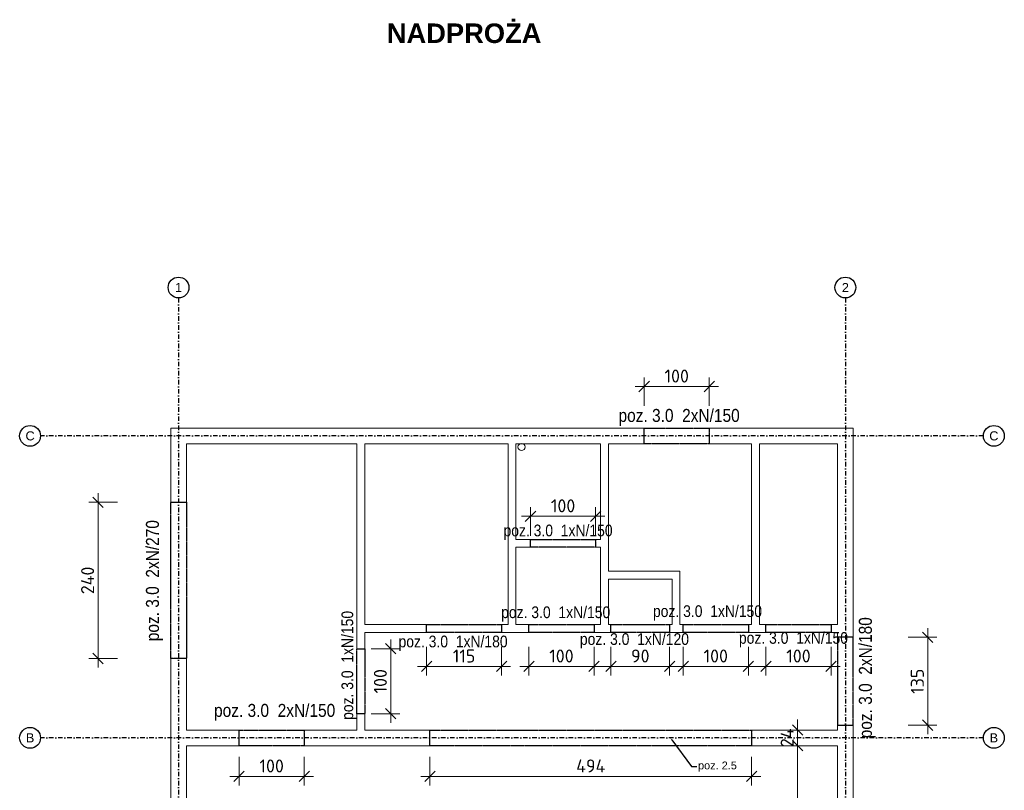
# Model space of a CAD drawing. Header units: millimetres. Extents: x 30042 to 52526, y 144 to 6858.
# Tile 7 of 28: x 32971 to 34483, y 4374 to 5558. Entities that reach past the tile are written whole.
import ezdxf
from ezdxf import colors
from ezdxf.entities.mleader import LeaderData, LeaderLine
from ezdxf.math import Vec2, Vec3

# ---------------------------------------------------------------- set-up
doc = ezdxf.new("R2010")
doc.units = ezdxf.units.MM
doc.header["$LTSCALE"] = 100
doc.linetypes.add('0.5_0.5', pattern=[1, 0.5, -0.5])
doc.linetypes.add('MO', pattern=[0.7, 0.35, -0.17, 0.01, -0.17])
doc.layers.add('BA_osm', color=1, linetype='MO')
doc.layers.add('opisy', color=7, linetype='Continuous')
doc.layers.add('k01', color=7, linetype='Continuous', true_color=0xc7c7c7)
doc.layers.add('sciany_wew', color=7, linetype='Continuous', lineweight=18)
doc.layers.add('wymiary', color=7, linetype='Continuous', lineweight=5, true_color=0x666666)
doc.styles.add('Arial', font='arial.ttf')
doc.styles.add('BIKTS', font='bikromsw.shx', dxfattribs={"width": 0.85})
doc.styles.add('ISO', font='isocpeur.ttf')
doc.styles.get("Standard").update_dxf_attribs({"font": 'arial.ttf'})
doc.dimstyles.new('Ł_G 1-100', dxfattribs={"dimtxt": 20, "dimasz": 16, "dimexe": 14, "dimexo": 2, "dimgap": 6, "dimtad": 1, "dimdec": 0, "dimrnd": 0.5, "dimzin": 1, "dimdsep": 46, "dimtxsty": 'ISO', "dimblk": 'OBLIQUE', "dimcen": 0, "dimdle": 14, "dimclrd": 256, "dimclre": 256, "dimclrt": 7, "dimazin": 0, "dimtfac": 1, "dimtdec": 0, "dimtix": 1, "dimtmove": 0, "dimatfit": 2, "dimfxl": 30, "dimfxlon": 1, "dimlwd": -1, "dimlwe": -1, "dimarcsym": 2})

# ---------------------------------------------------------------- blocks, each defined once
blk = doc.blocks.new('_Oblique')
at = {"color": 0, "linetype": 'ByBlock', "lineweight": -2}
blk.add_line((-0.5, -0.5), (0.5, 0.5), dxfattribs=at)
blk = doc.blocks.new('*D406')
at = {"layer": 'Defpoints', "color": 0, "transparency": 16777216}
for p in [(33183.3, 4816.4), (33091.6, 4576.4), (33183.3, 4576.4)]:
    blk.add_point(p, dxfattribs=at)
at = {"layer": 'wymiary', "transparency": 16777216}
for p, q in [((33091.6, 4830.4), (33091.6, 4562.4)), ((33121.6, 4816.4), (33077.6, 4816.4)), ((33121.6, 4576.4), (33077.6, 4576.4))]:
    blk.add_line(p, q, dxfattribs=at)
at = {"layer": 'wymiary', "transparency": 16777216, "xscale": 16, "yscale": 16, "zscale": 16}
for p, rotation in [((33091.6, 4816.4), 90), ((33091.6, 4576.4), 270)]:
    blk.add_blockref('_Oblique', p, dxfattribs=dict(at, rotation=rotation))
at = {"layer": 'wymiary', "color": 7, "transparency": 16777216, "insert": (33075.6, 4696.4), "char_height": 20, "attachment_point": 5, "rotation": 90, "style": 'ISO'}
blk.add_mtext('240', dxfattribs=at)
blk = doc.blocks.new('*D409')
at = {"layer": 'Defpoints', "color": 0, "transparency": 16777216}
for p in [(34271.3, 4608.9), (34271.3, 4473.9), (34365.8, 4473.9)]:
    blk.add_point(p, dxfattribs=at)
at = {"layer": 'wymiary', "transparency": 16777216}
for p, q in [((34365.8, 4622.9), (34365.8, 4459.9)), ((34335.8, 4608.9), (34379.8, 4608.9)), ((34335.8, 4473.9), (34379.8, 4473.9))]:
    blk.add_line(p, q, dxfattribs=at)
at = {"layer": 'wymiary', "transparency": 16777216, "xscale": 16, "yscale": 16, "zscale": 16}
for p, rotation in [((34365.8, 4608.9), 90), ((34365.8, 4473.9), 270)]:
    blk.add_blockref('_Oblique', p, dxfattribs=dict(at, rotation=rotation))
at = {"layer": 'wymiary', "color": 7, "transparency": 16777216, "insert": (34349.8, 4541.4), "char_height": 20, "attachment_point": 5, "rotation": 90, "style": 'ISO'}
blk.add_mtext('135', dxfattribs=at)
blk = doc.blocks.new('*D415')
at = {"layer": 'Defpoints', "color": 0, "transparency": 16777216}
for p in [(34227.3, 4442.4), (34165.9, 3692.4), (34227.3, 3692.4)]:
    blk.add_point(p, dxfattribs=at)
at = {"layer": 'wymiary', "transparency": 16777216}
for p, q in [((34165.9, 4456.4), (34165.9, 3678.4)), ((34195.9, 4442.4), (34151.9, 4442.4)), ((34195.9, 3692.4), (34151.9, 3692.4))]:
    blk.add_line(p, q, dxfattribs=at)
at = {"layer": 'wymiary', "transparency": 16777216, "xscale": 16, "yscale": 16, "zscale": 16}
for p, rotation in [((34165.9, 4442.4), 90), ((34165.9, 3692.4), 270)]:
    blk.add_blockref('_Oblique', p, dxfattribs=dict(at, rotation=rotation))
at = {"layer": 'wymiary', "color": 7, "transparency": 16777216, "insert": (34149.9, 4067.4), "char_height": 20, "attachment_point": 5, "rotation": 90, "style": 'ISO'}
blk.add_mtext('750', dxfattribs=at)
blk = doc.blocks.new('*D416')
at = {"layer": 'Defpoints', "color": 0, "transparency": 16777216}
for p in [(34165.9, 4466.4), (34227.3, 4466.4), (34227.3, 4442.4)]:
    blk.add_point(p, dxfattribs=at)
at = {"layer": 'wymiary', "transparency": 16777216}
for p, q in [((34165.9, 4466.4), (34165.9, 4482.4)), ((34195.9, 4466.4), (34151.9, 4466.4)), ((34165.9, 4442.4), (34165.9, 4466.4)), ((34195.9, 4442.4), (34151.9, 4442.4)), ((34165.9, 4442.4), (34165.9, 4426.4))]:
    blk.add_line(p, q, dxfattribs=at)
at = {"layer": 'wymiary', "transparency": 16777216, "xscale": 16, "yscale": 16, "zscale": 16}
for p, rotation in [((34165.9, 4466.4), 270), ((34165.9, 4442.4), 90)]:
    blk.add_blockref('_Oblique', p, dxfattribs=dict(at, rotation=rotation))
at = {"layer": 'wymiary', "color": 7, "transparency": 16777216, "insert": (34149.9, 4454.4), "char_height": 20, "attachment_point": 5, "rotation": 90, "style": 'ISO'}
blk.add_mtext('24', dxfattribs=at)
blk = doc.blocks.new('*D412')
at = {"layer": 'Defpoints', "color": 0, "transparency": 16777216}
for p in [(33930.3, 4994.4), (33930.3, 4928.8), (34030.3, 4928.8)]:
    blk.add_point(p, dxfattribs=at)
at = {"layer": 'wymiary', "transparency": 16777216}
for p, q in [((33930.3, 4964.4), (33930.3, 5008.4)), ((34030.3, 4964.4), (34030.3, 5008.4)), ((34044.3, 4994.4), (33916.3, 4994.4))]:
    blk.add_line(p, q, dxfattribs=at)
at = {"layer": 'wymiary', "transparency": 16777216, "xscale": 16, "yscale": 16, "zscale": 16, "rotation": 180}
blk.add_blockref('_Oblique', (33930.3, 4994.4), dxfattribs=at)
at = {"layer": 'wymiary', "transparency": 16777216, "xscale": 16, "yscale": 16, "zscale": 16}
blk.add_blockref('_Oblique', (34030.3, 4994.4), dxfattribs=at)
at = {"layer": 'wymiary', "color": 7, "transparency": 16777216, "insert": (33980.3, 5010.4), "char_height": 20, "attachment_point": 5, "style": 'ISO'}
blk.add_mtext('100', dxfattribs=at)
blk = doc.blocks.new('*D417')
at = {"layer": 'Defpoints', "color": 0, "transparency": 16777216}
for p in [(33308.3, 4442.4), (33408.3, 4442.4), (33408.3, 4395.2)]:
    blk.add_point(p, dxfattribs=at)
at = {"layer": 'wymiary', "transparency": 16777216}
for p, q in [((33308.3, 4425.2), (33308.3, 4381.2)), ((33408.3, 4425.2), (33408.3, 4381.2)), ((33294.3, 4395.2), (33422.3, 4395.2))]:
    blk.add_line(p, q, dxfattribs=at)
at = {"layer": 'wymiary', "transparency": 16777216, "xscale": 16, "yscale": 16, "zscale": 16, "rotation": 180}
blk.add_blockref('_Oblique', (33308.3, 4395.2), dxfattribs=at)
at = {"layer": 'wymiary', "transparency": 16777216, "xscale": 16, "yscale": 16, "zscale": 16}
blk.add_blockref('_Oblique', (33408.3, 4395.2), dxfattribs=at)
at = {"layer": 'wymiary', "color": 7, "transparency": 16777216, "insert": (33358.3, 4411.2), "char_height": 20, "attachment_point": 5, "style": 'ISO'}
blk.add_mtext('100', dxfattribs=at)
blk = doc.blocks.new('*D418')
at = {"layer": 'Defpoints', "color": 0, "transparency": 16777216}
for p in [(33601.3, 4442.4), (34095.3, 4442.4), (34095.3, 4395.2)]:
    blk.add_point(p, dxfattribs=at)
at = {"layer": 'wymiary', "transparency": 16777216}
for p, q in [((33601.3, 4425.2), (33601.3, 4381.2)), ((34095.3, 4425.2), (34095.3, 4381.2)), ((33587.3, 4395.2), (34109.3, 4395.2))]:
    blk.add_line(p, q, dxfattribs=at)
at = {"layer": 'wymiary', "transparency": 16777216, "xscale": 16, "yscale": 16, "zscale": 16, "rotation": 180}
blk.add_blockref('_Oblique', (33601.3, 4395.2), dxfattribs=at)
at = {"layer": 'wymiary', "transparency": 16777216, "xscale": 16, "yscale": 16, "zscale": 16}
blk.add_blockref('_Oblique', (34095.3, 4395.2), dxfattribs=at)
at = {"layer": 'wymiary', "color": 7, "transparency": 16777216, "insert": (33848.3, 4411.2), "char_height": 20, "attachment_point": 5, "style": 'ISO'}
blk.add_mtext('494', dxfattribs=at)
blk = doc.blocks.new('OŚ')
at = {"layer": 'BA_osm', "ltscale": 0.2}
for points in [[(26336.3, 5130.4), (26336.3, 3468.4), (26336.3, 3468.4)], [(27360.3, 5130.4), (27360.3, 3468.4), (27360.3, 3468.4)], [(27572.3, 4918.4), (26124.3, 4918.4), (26124.3, 4918.4)], [(27572.3, 4454.4), (26124.3, 4454.4), (26124.3, 4454.4)], [(27572.3, 3680.4), (26124.3, 3680.4), (26124.3, 3680.4)]]:
    blk.add_lwpolyline(points, dxfattribs=at)
at = {"layer": 'opisy'}
for centre in [(26336.3, 5146.4), (27360.3, 5146.4), (26108.3, 4918.4), (27588.3, 4918.4), (26108.3, 4454.4), (27588.3, 4454.4), (26108.3, 3680.4), (27588.3, 3680.4), (26336.3, 3452.4), (27360.3, 3452.4)]:
    blk.add_circle(centre, 16, dxfattribs=at)
at = {"layer": 'opisy', "char_height": 14, "attachment_point": 5}
for s, heights, insert in [('1', [0], (26336.3, 5146.4)), ('2', [0], (27360.3, 5146.4)), ('C', [14.2], (26108.3, 4918.4)), ('C', [14.2], (27588.3, 4918.4)), ('B', [0], (26108.3, 4454.4)), ('B', [0], (27588.3, 4454.4)), ('A', [0], (26108.3, 3680.4)), ('A', [0], (27588.3, 3680.4)), ('1', [0], (26336.3, 3452.4)), ('2', [0], (27360.3, 3452.4))]:
    blk.add_mtext_dynamic_manual_height_columns(s, width=22.548, gutter_width=70, heights=heights, dxfattribs=dict(at, insert=insert))
blk = doc.blocks.new('*D533')
at = {"layer": 'Defpoints', "color": 0, "transparency": 16777216}
for p in [(33596.3, 4616.4), (33711.3, 4616.4), (33711.3, 4564.2)]:
    blk.add_point(p, dxfattribs=at)
at = {"layer": 'sciany_wew', "transparency": 16777216}
for p, q in [((33596.3, 4594.2), (33596.3, 4550.2)), ((33711.3, 4594.2), (33711.3, 4550.2)), ((33582.3, 4564.2), (33725.3, 4564.2))]:
    blk.add_line(p, q, dxfattribs=at)
at = {"layer": 'sciany_wew', "transparency": 16777216, "xscale": 16, "yscale": 16, "zscale": 16, "rotation": 180}
blk.add_blockref('_Oblique', (33596.3, 4564.2), dxfattribs=at)
at = {"layer": 'sciany_wew', "transparency": 16777216, "xscale": 16, "yscale": 16, "zscale": 16}
blk.add_blockref('_Oblique', (33711.3, 4564.2), dxfattribs=at)
at = {"layer": 'sciany_wew', "color": 7, "transparency": 16777216, "insert": (33653.8, 4580.2), "char_height": 20, "attachment_point": 5, "style": 'ISO'}
blk.add_mtext('115', dxfattribs=at)
blk = doc.blocks.new('*D534')
at = {"layer": 'Defpoints', "color": 0, "transparency": 16777216}
for p in [(33753.3, 4616.4), (33853.3, 4616.4), (33853.3, 4564.2)]:
    blk.add_point(p, dxfattribs=at)
at = {"layer": 'sciany_wew', "transparency": 16777216}
for p, q in [((33753.3, 4594.2), (33753.3, 4550.2)), ((33853.3, 4594.2), (33853.3, 4550.2)), ((33739.3, 4564.2), (33867.3, 4564.2))]:
    blk.add_line(p, q, dxfattribs=at)
at = {"layer": 'sciany_wew', "transparency": 16777216, "xscale": 16, "yscale": 16, "zscale": 16, "rotation": 180}
blk.add_blockref('_Oblique', (33753.3, 4564.2), dxfattribs=at)
at = {"layer": 'sciany_wew', "transparency": 16777216, "xscale": 16, "yscale": 16, "zscale": 16}
blk.add_blockref('_Oblique', (33853.3, 4564.2), dxfattribs=at)
at = {"layer": 'sciany_wew', "color": 7, "transparency": 16777216, "insert": (33803.3, 4580.2), "char_height": 20, "attachment_point": 5, "style": 'ISO'}
blk.add_mtext('100', dxfattribs=at)
blk = doc.blocks.new('*D535')
at = {"layer": 'Defpoints', "color": 0, "transparency": 16777216}
for p in [(33879.3, 4616.4), (33969.3, 4616.4), (33969.3, 4564.2)]:
    blk.add_point(p, dxfattribs=at)
at = {"layer": 'sciany_wew', "transparency": 16777216}
for p, q in [((33879.3, 4594.2), (33879.3, 4550.2)), ((33969.3, 4594.2), (33969.3, 4550.2)), ((33865.3, 4564.2), (33983.3, 4564.2))]:
    blk.add_line(p, q, dxfattribs=at)
at = {"layer": 'sciany_wew', "transparency": 16777216, "xscale": 16, "yscale": 16, "zscale": 16, "rotation": 180}
blk.add_blockref('_Oblique', (33879.3, 4564.2), dxfattribs=at)
at = {"layer": 'sciany_wew', "transparency": 16777216, "xscale": 16, "yscale": 16, "zscale": 16}
blk.add_blockref('_Oblique', (33969.3, 4564.2), dxfattribs=at)
at = {"layer": 'sciany_wew', "color": 7, "transparency": 16777216, "insert": (33924.3, 4580.2), "char_height": 20, "attachment_point": 5, "style": 'ISO'}
blk.add_mtext('90', dxfattribs=at)
blk = doc.blocks.new('*D536')
at = {"layer": 'Defpoints', "color": 0, "transparency": 16777216}
for p in [(33990.3, 4616.4), (34090.3, 4616.4), (34090.3, 4564.2)]:
    blk.add_point(p, dxfattribs=at)
at = {"layer": 'sciany_wew', "transparency": 16777216}
for p, q in [((33990.3, 4594.2), (33990.3, 4550.2)), ((34090.3, 4594.2), (34090.3, 4550.2)), ((33976.3, 4564.2), (34104.3, 4564.2))]:
    blk.add_line(p, q, dxfattribs=at)
at = {"layer": 'sciany_wew', "transparency": 16777216, "xscale": 16, "yscale": 16, "zscale": 16, "rotation": 180}
blk.add_blockref('_Oblique', (33990.3, 4564.2), dxfattribs=at)
at = {"layer": 'sciany_wew', "transparency": 16777216, "xscale": 16, "yscale": 16, "zscale": 16}
blk.add_blockref('_Oblique', (34090.3, 4564.2), dxfattribs=at)
at = {"layer": 'sciany_wew', "color": 7, "transparency": 16777216, "insert": (34040.3, 4580.2), "char_height": 20, "attachment_point": 5, "style": 'ISO'}
blk.add_mtext('100', dxfattribs=at)
blk = doc.blocks.new('*D537')
at = {"layer": 'Defpoints', "color": 0, "transparency": 16777216}
for p in [(34117.3, 4616.4), (34217.3, 4616.4), (34217.3, 4564.2)]:
    blk.add_point(p, dxfattribs=at)
at = {"layer": 'sciany_wew', "transparency": 16777216}
for p, q in [((34117.3, 4594.2), (34117.3, 4550.2)), ((34217.3, 4594.2), (34217.3, 4550.2)), ((34103.3, 4564.2), (34231.3, 4564.2))]:
    blk.add_line(p, q, dxfattribs=at)
at = {"layer": 'sciany_wew', "transparency": 16777216, "xscale": 16, "yscale": 16, "zscale": 16, "rotation": 180}
blk.add_blockref('_Oblique', (34117.3, 4564.2), dxfattribs=at)
at = {"layer": 'sciany_wew', "transparency": 16777216, "xscale": 16, "yscale": 16, "zscale": 16}
blk.add_blockref('_Oblique', (34217.3, 4564.2), dxfattribs=at)
at = {"layer": 'sciany_wew', "color": 7, "transparency": 16777216, "insert": (34167.3, 4580.2), "char_height": 20, "attachment_point": 5, "style": 'ISO'}
blk.add_mtext('100', dxfattribs=at)
blk = doc.blocks.new('*D538')
at = {"layer": 'Defpoints', "color": 0, "transparency": 16777216}
for p in [(33855.8, 4795), (33755.8, 4759.4), (33855.8, 4759.4)]:
    blk.add_point(p, dxfattribs=at)
at = {"layer": 'sciany_wew', "transparency": 16777216}
for p, q in [((33755.8, 4765), (33755.8, 4809)), ((33855.8, 4765), (33855.8, 4809)), ((33741.8, 4795), (33869.8, 4795))]:
    blk.add_line(p, q, dxfattribs=at)
at = {"layer": 'sciany_wew', "transparency": 16777216, "xscale": 16, "yscale": 16, "zscale": 16, "rotation": 180}
blk.add_blockref('_Oblique', (33755.8, 4795), dxfattribs=at)
at = {"layer": 'sciany_wew', "transparency": 16777216, "xscale": 16, "yscale": 16, "zscale": 16}
blk.add_blockref('_Oblique', (33855.8, 4795), dxfattribs=at)
at = {"layer": 'sciany_wew', "color": 7, "transparency": 16777216, "insert": (33805.8, 4811), "char_height": 20, "attachment_point": 5, "style": 'ISO'}
blk.add_mtext('100', dxfattribs=at)
blk = doc.blocks.new('*D539')
at = {"layer": 'Defpoints', "color": 0, "transparency": 16777216}
for p in [(33501.3, 4591.4), (33501.3, 4491.4), (33541.2, 4491.4)]:
    blk.add_point(p, dxfattribs=at)
at = {"layer": 'sciany_wew', "transparency": 16777216}
for p, q in [((33541.2, 4605.4), (33541.2, 4477.4)), ((33511.2, 4591.4), (33555.2, 4591.4)), ((33511.2, 4491.4), (33555.2, 4491.4))]:
    blk.add_line(p, q, dxfattribs=at)
at = {"layer": 'sciany_wew', "transparency": 16777216, "xscale": 16, "yscale": 16, "zscale": 16}
for p, rotation in [((33541.2, 4591.4), 90), ((33541.2, 4491.4), 270)]:
    blk.add_blockref('_Oblique', p, dxfattribs=dict(at, rotation=rotation))
at = {"layer": 'sciany_wew', "color": 7, "transparency": 16777216, "insert": (33525.2, 4541.4), "char_height": 20, "attachment_point": 5, "rotation": 90, "style": 'ISO'}
blk.add_mtext('100', dxfattribs=at)

msp = doc.modelspace()

# ---------------------------------------------------------------- linework, layer by layer
at = {"layer": 'k01', "linetype": '0.5_0.5', "ltscale": 0.01}
for points in [[(33930.3, 4930.4), (34030.3, 4930.4), (34030.3, 4906.4), (33930.3, 4906.4)], [(33203.3, 4816.4), (33227.3, 4816.4), (33227.3, 4576.4), (33203.3, 4576.4)], [(33755.8, 4759.4), (33855.8, 4759.4), (33855.8, 4747.4), (33755.8, 4747.4)], [(33596.3, 4628.4), (33711.3, 4628.4), (33711.3, 4616.4), (33596.3, 4616.4)], [(33753.3, 4628.4), (33853.3, 4628.4), (33853.3, 4616.4), (33753.3, 4616.4)], [(33879.3, 4628.4), (33969.3, 4628.4), (33969.3, 4616.4), (33879.3, 4616.4)], [(33990.3, 4628.4), (34090.3, 4628.4), (34090.3, 4616.4), (33990.3, 4616.4)], [(34117.3, 4628.4), (34217.3, 4628.4), (34217.3, 4616.4), (34117.3, 4616.4)], [(34251.3, 4608.9), (34227.3, 4608.9), (34227.3, 4473.9), (34251.3, 4473.9)], [(33489.3, 4591.4), (33501.3, 4591.4), (33501.3, 4491.4), (33489.3, 4491.4)], [(33308.3, 4466.4), (33408.3, 4466.4), (33408.3, 4442.4), (33308.3, 4442.4)], [(33601.3, 4466.4), (34095.3, 4466.4), (34095.3, 4442.4), (33601.3, 4442.4)]]:
    msp.add_lwpolyline(points, close=True, dxfattribs=at)
at = {"layer": 'sciany_wew'}
for points in [[(33930.3, 4930.4), (33227.3, 4930.4), (33203.3, 4930.4), (33203.3, 4816.4), (33227.3, 4816.4)], [(33920.3, 4906.4), (33930.3, 4906.4), (33930.3, 4930.4), (33920.3, 4930.4)], [(34251.3, 4608.9), (34251.3, 4866.4), (34251.3, 4930.4), (34030.3, 4930.4)], [(34040.3, 4906.4), (34030.3, 4906.4), (34030.3, 4930.4), (34040.3, 4930.4)], [(33227.3, 4816.4), (33227.3, 4906.4), (33489.3, 4906.4), (33489.3, 4591.4)], [(33501.3, 4906.4), (33501.3, 4640.4), (33501.3, 4628.4), (33596.3, 4628.4)], [(33721.3, 4628.4), (33721.3, 4906.4), (33501.3, 4906.4)], [(33733.3, 4759.4), (33733.3, 4906.4), (33863.3, 4906.4)], [(33863.3, 4906.4), (33863.3, 4759.4)], [(33875.3, 4906.4), (33930.3, 4906.4)], [(33875.3, 4710.4), (33875.3, 4906.4)], [(34030.3, 4906.4), (34095.3, 4906.4)], [(34095.3, 4628.4), (34095.3, 4906.4)], [(34107.3, 4906.4), (34227.3, 4906.4)], [(34107.3, 4906.4), (34107.3, 4628.4)], [(34227.3, 4628.4), (34227.3, 4906.4)], [(33733.3, 4747.4), (33755.8, 4747.4), (33755.8, 4759.4), (33733.3, 4759.4)], [(33863.3, 4747.4), (33855.8, 4747.4), (33855.8, 4759.4), (33863.3, 4759.4)], [(33733.3, 4628.4), (33733.3, 4747.4)], [(33863.3, 4747.4), (33863.3, 4628.4)], [(33985.3, 4628.4), (33985.3, 4710.4), (33875.3, 4710.4)], [(33875.3, 4628.4), (33875.3, 4698.4)], [(33973.3, 4628.4), (33973.3, 4698.4), (33875.3, 4698.4)], [(33586.3, 4616.4), (33596.3, 4616.4), (33596.3, 4628.4), (33586.3, 4628.4)], [(33711.3, 4628.4), (33721.3, 4628.4)], [(33711.3, 4616.4), (33711.3, 4616.4), (33711.3, 4628.4), (33711.3, 4628.4)], [(33733.3, 4628.4), (33743.3, 4628.4)], [(33733.3, 4616.4), (33753.3, 4616.4), (33753.3, 4628.4), (33733.3, 4628.4)], [(33853.3, 4628.4), (33863.3, 4628.4)], [(33863.3, 4616.4), (33853.3, 4616.4), (33853.3, 4628.4), (33863.3, 4628.4)], [(33875.3, 4628.4), (33879.3, 4628.4), (33879.3, 4616.4), (33853.3, 4616.4)], [(33990.3, 4628.4), (33990.3, 4616.4), (33969.3, 4616.4), (33969.3, 4628.4), (33973.3, 4628.4)], [(33990.3, 4628.4), (33985.3, 4628.4)], [(34090.3, 4628.4), (34095.3, 4628.4)], [(34095.3, 4616.4), (34090.3, 4616.4), (34090.3, 4628.4), (34095.3, 4628.4)], [(34107.3, 4628.4), (34117.3, 4628.4)], [(34107.3, 4616.4), (34117.3, 4616.4), (34117.3, 4628.4), (34107.3, 4628.4)], [(34217.3, 4628.4), (34227.3, 4628.4)], [(34227.3, 4616.4), (34217.3, 4616.4), (34217.3, 4628.4), (34227.3, 4628.4)], [(33501.3, 4591.4), (33501.3, 4616.4), (33596.3, 4616.4)], [(33711.3, 4616.4), (33743.3, 4616.4)], [(34090.3, 4616.4), (34117.3, 4616.4)], [(34217.3, 4616.4), (34227.3, 4616.4)], [(34227.3, 4608.9), (34227.3, 4616.4)], [(33501.3, 4601.4), (33501.3, 4591.4), (33489.3, 4591.4), (33489.3, 4601.4)], [(34227.3, 4608.9), (34251.3, 4608.9)], [(33203.3, 4576.4), (33203.3, 4352.4), (33227.3, 4352.4)], [(33227.3, 4576.4), (33203.3, 4576.4)], [(33227.3, 4466.4), (33227.3, 4576.4)], [(33489.3, 4491.4), (33489.3, 4466.4)], [(33501.3, 4481.4), (33501.3, 4491.4), (33489.3, 4491.4), (33489.3, 4481.4)], [(33501.3, 4466.4), (33501.3, 4491.4)], [(33227.3, 4466.4), (33308.3, 4466.4)], [(33308.3, 4466.4), (33308.3, 4442.4)], [(33408.3, 4466.4), (33489.3, 4466.4)], [(33408.3, 4466.4), (33408.3, 4442.4)], [(33501.3, 4466.4), (33601.3, 4466.4)], [(33501.3, 4466.4), (33601.3, 4466.4), (33601.3, 4442.4)], [(34095.3, 4466.4), (34111.4, 4466.4)], [(34095.3, 4466.4), (34095.3, 4442.4), (34227.3, 4442.4)], [(34111.4, 4466.4), (34227.3, 4466.4)], [(34227.3, 4466.4), (34227.3, 4473.9)], [(34227.3, 4473.9), (34251.3, 4473.9)], [(34251.3, 4466.4), (34251.3, 4473.9)], [(34251.3, 4466.4), (34251.3, 4352.4)], [(33227.3, 4352.4), (33227.3, 4442.4), (33308.3, 4442.4)], [(33408.3, 4442.4), (33601.3, 4442.4)], [(34095.3, 4442.4), (34227.3, 4442.4), (34227.3, 4352.4)]]:
    msp.add_lwpolyline(points, dxfattribs=at)
msp.add_circle((33742, 4901.4), 5.5, dxfattribs=at)

# ---------------------------------------------------------------- block references
at = {"layer": 'BA_osm'}
msp.add_blockref('OŚ', (6879, 0), dxfattribs=at)

# ---------------------------------------------------------------- texts
at = {"layer": 'k01', "color": 0, "width": 240.053, "attachment_point": 1, "style": 'BIKTS'}
for s, insert, char_height in [('{\\fArial|b0|i0|c238|p34;p\\fArial|b0|i0|c0|p34;o\\fArial|b0|i0|c238|p34;z\\fArial|b0|i0|c0|p34;. \\fArial|b0|i0|c238|p34;3\\fArial|b0|i0|c0|p34;.\\fArial|b0|i0|c238|p34;0\\fArial|b0|i0|c0|p34;  \\fArial|b0|i0|c238|p34;2\\fArial|b0|i0|c0|p34;xN\\fArial|b0|i0|c238|p34;/150}', (33890.9, 4959.9), 20), ('{\\fArial|b0|i0|c238|p34;p\\fArial|b0|i0|c0|p34;o\\fArial|b0|i0|c238|p34;z\\fArial|b0|i0|c0|p34;. \\fArial|b0|i0|c238|p34;3\\fArial|b0|i0|c0|p34;.\\fArial|b0|i0|c238|p34;0\\fArial|b0|i0|c0|p34;  \\fArial|b0|i0|c238|p34;1\\fArial|b0|i0|c0|p34;xN\\fArial|b0|i0|c238|p34;/150}', (33714.3, 4782.1), 18), ('{\\fArial|b0|i0|c238|p34;p\\fArial|b0|i0|c0|p34;o\\fArial|b0|i0|c238|p34;z\\fArial|b0|i0|c0|p34;. \\fArial|b0|i0|c238|p34;3\\fArial|b0|i0|c0|p34;.\\fArial|b0|i0|c238|p34;0\\fArial|b0|i0|c0|p34;  \\fArial|b0|i0|c238|p34;1\\fArial|b0|i0|c0|p34;xN\\fArial|b0|i0|c238|p34;/150}', (33710.7, 4656.4), 18), ('{\\fArial|b0|i0|c238|p34;p\\fArial|b0|i0|c0|p34;o\\fArial|b0|i0|c238|p34;z\\fArial|b0|i0|c0|p34;. \\fArial|b0|i0|c238|p34;3\\fArial|b0|i0|c0|p34;.\\fArial|b0|i0|c238|p34;0\\fArial|b0|i0|c0|p34;  \\fArial|b0|i0|c238|p34;1\\fArial|b0|i0|c0|p34;xN\\fArial|b0|i0|c238|p34;/150}', (33943.8, 4658.1), 18), ('{\\fArial|b0|i0|c238|p34;p\\fArial|b0|i0|c0|p34;o\\fArial|b0|i0|c238|p34;z\\fArial|b0|i0|c0|p34;. \\fArial|b0|i0|c238|p34;3\\fArial|b0|i0|c0|p34;.\\fArial|b0|i0|c238|p34;0\\fArial|b0|i0|c0|p34;  \\fArial|b0|i0|c238|p34;1\\fArial|b0|i0|c0|p34;xN\\fArial|b0|i0|c238|p34;/180}', (33553.1, 4611.5), 18), ('{\\fArial|b0|i0|c238|p34;p\\fArial|b0|i0|c0|p34;o\\fArial|b0|i0|c238|p34;z\\fArial|b0|i0|c0|p34;. \\fArial|b0|i0|c238|p34;3\\fArial|b0|i0|c0|p34;.\\fArial|b0|i0|c238|p34;0\\fArial|b0|i0|c0|p34;  \\fArial|b0|i0|c238|p34;1\\fArial|b0|i0|c0|p34;xN\\fArial|b0|i0|c238|p34;/120}', (33831.6, 4615.2), 18), ('{\\fArial|b0|i0|c238|p34;p\\fArial|b0|i0|c0|p34;o\\fArial|b0|i0|c238|p34;z\\fArial|b0|i0|c0|p34;. \\fArial|b0|i0|c238|p34;3\\fArial|b0|i0|c0|p34;.\\fArial|b0|i0|c238|p34;0\\fArial|b0|i0|c0|p34;  \\fArial|b0|i0|c238|p34;1\\fArial|b0|i0|c0|p34;xN\\fArial|b0|i0|c238|p34;/150}', (34075.8, 4617), 18), ('{\\fArial|b0|i0|c238|p34;p\\fArial|b0|i0|c0|p34;o\\fArial|b0|i0|c238|p34;z\\fArial|b0|i0|c0|p34;. \\fArial|b0|i0|c238|p34;3\\fArial|b0|i0|c0|p34;.\\fArial|b0|i0|c238|p34;0\\fArial|b0|i0|c0|p34;  \\fArial|b0|i0|c238|p34;2\\fArial|b0|i0|c0|p34;xN\\fArial|b0|i0|c238|p34;/150}', (33269.8, 4506.6), 20)]:
    msp.add_mtext(s, dxfattribs=dict(at, insert=insert, char_height=char_height))
at = {"layer": 'k01', "color": 0, "width": 240.053, "attachment_point": 1, "rotation": 90, "style": 'BIKTS'}
for s, insert, char_height in [('{\\fArial|b0|i0|c238|p34;p\\fArial|b0|i0|c0|p34;o\\fArial|b0|i0|c238|p34;z\\fArial|b0|i0|c0|p34;. \\fArial|b0|i0|c238|p34;3\\fArial|b0|i0|c0|p34;.\\fArial|b0|i0|c238|p34;0\\fArial|b0|i0|c0|p34;  \\fArial|b0|i0|c238|p34;2\\fArial|b0|i0|c0|p34;xN\\fArial|b0|i0|c238|p34;/270}', (33165.2, 4602.9), 20), ('{\\fArial|b0|i0|c238|p34;p\\fArial|b0|i0|c0|p34;o\\fArial|b0|i0|c238|p34;z\\fArial|b0|i0|c0|p34;. \\fArial|b0|i0|c238|p34;3\\fArial|b0|i0|c0|p34;.\\fArial|b0|i0|c238|p34;0\\fArial|b0|i0|c0|p34;  \\fArial|b0|i0|c238|p34;1\\fArial|b0|i0|c0|p34;xN\\fArial|b0|i0|c238|p34;/150}', (33465.5, 4482), 18), ('{\\fArial|b0|i0|c238|p34;p\\fArial|b0|i0|c0|p34;o\\fArial|b0|i0|c238|p34;z\\fArial|b0|i0|c0|p34;. \\fArial|b0|i0|c238|p34;3\\fArial|b0|i0|c0|p34;.\\fArial|b0|i0|c238|p34;0\\fArial|b0|i0|c0|p34;  \\fArial|b0|i0|c238|p34;2\\fArial|b0|i0|c0|p34;xN\\fArial|b0|i0|c238|p34;/180}', (34260, 4453.7), 20)]:
    msp.add_mtext(s, dxfattribs=dict(at, insert=insert, char_height=char_height))
at = {"layer": 'opisy', "insert": (33653.8, 5537), "char_height": 30, "width": 1601.35, "attachment_point": 5, "line_spacing_factor": 0.9, "style": 'Arial'}
msp.add_mtext('{\\fArial|b1|i0|c238|p34;NADPROŻA}', dxfattribs=at)

# ---------------------------------------------------------------- dimensions: what is measured, and where the dimension line sits
at = {"layer": 'sciany_wew'}
for base, p1, p2, override, picture, middle in [((33855.8, 4795), (33755.8, 4759.4), (33855.8, 4759.4), {"dimzin": 9}, '*D538', (33805.8, 4811)), ((33711.3, 4564.2), (33596.3, 4616.4), (33711.3, 4616.4), {"dimzin": 9}, '*D533', (33653.8, 4580.2)), ((33853.3, 4564.2), (33753.3, 4616.4), (33853.3, 4616.4), {"dimzin": 9, "dimtmove": 1}, '*D534', (33803.3, 4580.2)), ((33969.3, 4564.2), (33879.3, 4616.4), (33969.3, 4616.4), {"dimzin": 9, "dimtmove": 1}, '*D535', (33924.3, 4580.2)), ((34090.3, 4564.2), (33990.3, 4616.4), (34090.3, 4616.4), {"dimzin": 9, "dimtmove": 1}, '*D536', (34040.3, 4580.2)), ((34217.3, 4564.2), (34117.3, 4616.4), (34217.3, 4616.4), {"dimzin": 9, "dimtmove": 1}, '*D537', (34167.3, 4580.2))]:
    dim = msp.add_linear_dim(base=base, p1=p1, p2=p2, dimstyle='Ł_G 1-100', override=override, dxfattribs=at)
    dim.commit()
    dim.dimension.update_dxf_attribs({"geometry": picture, "text_midpoint": middle})
dim = msp.add_linear_dim(base=(33541.2, 4491.4), p1=(33501.3, 4591.4), p2=(33501.3, 4491.4), angle=90, dimstyle='Ł_G 1-100', override={"dimzin": 9}, dxfattribs=at)
dim.commit()
dim.dimension.update_dxf_attribs({"geometry": '*D539', "text_midpoint": (33525.2, 4541.4)})
at = {"layer": 'wymiary'}
for base, p1, p2, picture, middle in [((33930.3, 4994.4), (34030.3, 4928.8), (33930.3, 4928.8), '*D412', (33980.3, 5010.4)), ((34095.3, 4395.2), (33601.3, 4442.4), (34095.3, 4442.4), '*D418', (33848.3, 4411.2))]:
    dim = msp.add_linear_dim(base=base, p1=p1, p2=p2, dimstyle='Ł_G 1-100', override={"dimtmove": 1}, dxfattribs=at)
    dim.commit()
    dim.dimension.update_dxf_attribs({"geometry": picture, "text_midpoint": middle})
for base, p1, p2, picture, middle in [((33091.6, 4576.4), (33183.3, 4816.4), (33183.3, 4576.4), '*D406', (33075.6, 4696.4)), ((34365.8, 4473.9), (34271.3, 4608.9), (34271.3, 4473.9), '*D409', (34349.8, 4541.4))]:
    dim = msp.add_linear_dim(base=base, p1=p1, p2=p2, angle=90, dimstyle='Ł_G 1-100', override={"dimtmove": 1}, dxfattribs=at)
    dim.commit()
    dim.dimension.update_dxf_attribs({"geometry": picture, "text_midpoint": middle})
for p2, distance, picture, middle in [((34227.3, 4466.4), 61.4, '*D416', (34149.9, 4454.4)), ((34227.3, 3692.4), -61.4, '*D415', (34149.9, 4067.4))]:
    dim = msp.add_aligned_dim(p1=(34227.3, 4442.4), p2=p2, distance=distance, dimstyle='Ł_G 1-100', dxfattribs=at)
    dim.commit()
    dim.dimension.update_dxf_attribs({"geometry": picture, "text_midpoint": middle})
dim = msp.add_linear_dim(base=(33408.3, 4395.2), p1=(33308.3, 4442.4), p2=(33408.3, 4442.4), dimstyle='Ł_G 1-100', dxfattribs=at)
dim.commit()
dim.dimension.update_dxf_attribs({"geometry": '*D417', "text_midpoint": (33358.3, 4411.2)})

# ---------------------------------------------------------------- leaders
at = {"color": 3}
ml = msp.add_multileader_mtext('Standard', dxfattribs=at)
ml.set_content('poz. 2.5', color=3)
ml.set_leader_properties()
ml.build(insert=Vec2(0, 0))
ctx = ml.context
ctx.base_point, ctx.char_height, ctx.plane_origin = Vec3(34011, 4410.3), 12, Vec3(33955.3, 4325.3)
notes = []
notes.append((ctx, [(0, (1, 1, 0), (34003, 4410.3), (1, 0), 8, [(0, [(33970.3, 4454.4)], 0, [])])]))
ctx.mtext.insert, ctx.mtext.flow_direction = Vec3(34013, 4418), 5
for ctx, leaders in notes:
    for number, flags, end, landing, length, lines in leaders:
        leader = LeaderData()
        leader.index, (leader.has_last_leader_line, leader.has_dogleg_vector, leader.attachment_direction) = number, flags
        leader.last_leader_point, leader.dogleg_vector, leader.dogleg_length = Vec3(end), Vec3(landing), length
        for number, points, colour, breaks in lines:
            line = LeaderLine()
            line.index, line.vertices, line.color, line.breaks = number, Vec3.list(points), colors.encode_raw_color(colour), breaks
            leader.lines.append(line)
        ctx.leaders.append(leader)

doc.saveas('drawing.dxf')
